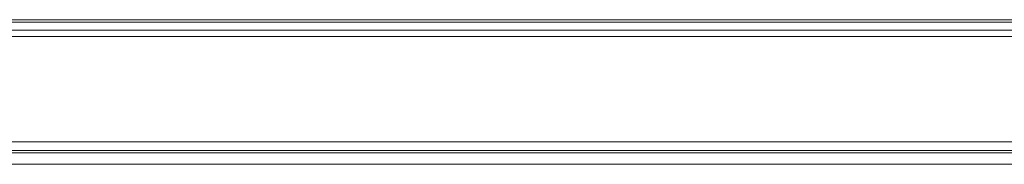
# Model space of a CAD drawing. Header units: millimetres. Extents: x 0 to 1118, y 0 to 864.
# Tile 124 of 256: x 271.94 to 328.29, y 744.18 to 752.46. Entities that reach past the tile are written whole.
import ezdxf

# ---------------------------------------------------------------- set-up
doc = ezdxf.new("R2010")
doc.units = ezdxf.units.MM

msp = doc.modelspace()

# ---------------------------------------------------------------- linework, layer by layer
at = {"color": 7, "linetype": 'Continuous', "lineweight": 15}
for p, q in [((250.114, 752.464), (436.789, 752.464)), ((436.789, 744.964), (250.114, 744.964)), ((436.61, 744.827), (250.292, 744.827))]:
    msp.add_line(p, q, dxfattribs=at)
at = {"color": 9, "linetype": 'Continuous', "lineweight": 0}
for p, q in [((436.789, 752.318), (250.114, 752.318)), ((250.114, 751.861), (436.789, 751.861)), ((436.789, 751.507), (250.114, 751.507)), ((250.114, 745.464), (436.789, 745.464)), ((436.789, 744.839), (250.114, 744.839)), ((436.61, 744.177), (250.292, 744.177))]:
    msp.add_line(p, q, dxfattribs=at)

doc.saveas('drawing.dxf')
